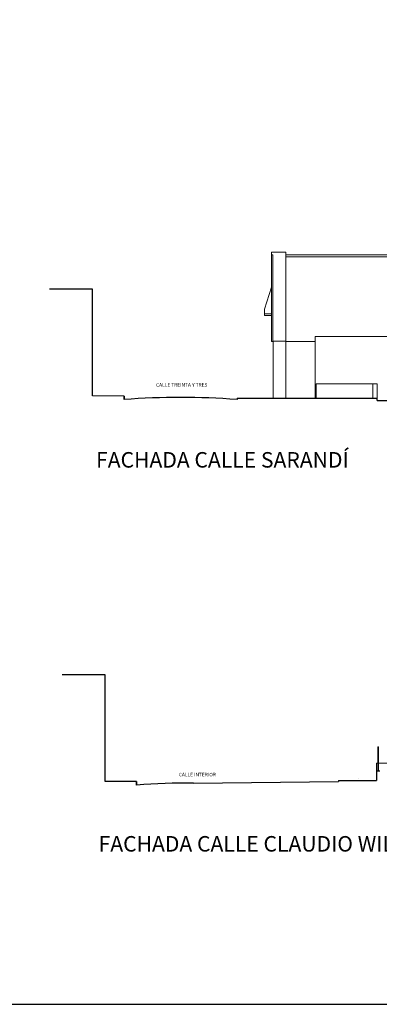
# Model space of a CAD drawing. Header units: metres. Extents: x -18231 to -17951, y 15132 to 15402.
# Tile 125 of 144: x -18040 to -18020, y 15289 to 15344. Entities that reach past the tile are written whole.
import ezdxf

# ---------------------------------------------------------------- set-up
doc = ezdxf.new("R2010")
doc.units = ezdxf.units.M
doc.layers.get('0').update_dxf_attribs({"color": 1})
for name, color, linetype, lineweight in [('A-FLOR', 192, 'Continuous', 25), ('A-FLOR-HRAL', 11, 'Continuous', 18), ('A-WALL', 113, 'Continuous', 9), ('I-FURN', 30, 'Continuous', 18), ('S-COLS', 52, 'Continuous', 18)]:
    doc.layers.add(name, color=color, linetype=linetype, lineweight=lineweight)
doc.layers.add('CORTADO', color=192, linetype='Continuous')
doc.layers.add('TEXTOS', color=1, linetype='Continuous')
doc.styles.add('Romans', font='arial.ttf', dxfattribs={"height": 0.2})

# ---------------------------------------------------------------- blocks, each defined once
blk = doc.blocks.new('Pilar rectangular hormigón - 600 x 700 mm 5-427929-Oeste')
at = {"layer": 'S-COLS'}
for p, q in [((-15456, 3130), (-14756, 3130)), ((-15456, 3130), (-15456, 0)), ((-14756, 3130), (-14756, 0))]:
    blk.add_line(p, q, dxfattribs=at)
blk = doc.blocks.new('Aberturas7 - Aberturas-492296-Oeste')
at = {"layer": 'I-FURN'}
for p, q in [((-15556, 6111), (-15936, 4890)), ((-15936, 4890), (-15936, 4640)), ((-15936, 4640), (-15556, 4640)), ((-15936, 4640), (-15556, 4640)), ((-15936, 4540), (-15936, 4640)), ((-15556, 4540), (-15936, 4540))]:
    blk.add_line(p, q, dxfattribs=at)
blk = doc.blocks.new('Barandilla - 30 mm-633646-Este')
at = {"layer": 'A-FLOR-HRAL'}
for p, q in [((-13879, 1168), (-13879, 1168)), ((-13879, 1167), (-13879, 1168)), ((-13850, 1168), (-13849, 1168)), ((-13849, 1168), (-13850, 1167))]:
    blk.add_line(p, q, dxfattribs=at)
blk = doc.blocks.new('Barandilla - 30 mm-V2-Este')
at = {"layer": 'A-FLOR-HRAL'}
for p, q in [((-13879, 794), (-13879, 794)), ((-13879, 793), (-13879, 794)), ((-13879, 753), (-13879, -126)), ((-13850, 794), (-13849, 794)), ((-13849, 794), (-13850, 793)), ((-13849, -126), (-13849, 753))]:
    blk.add_line(p, q, dxfattribs=at)
at = {"layer": 'A-FLOR-HRAL', "flags": 128}
blk.add_lwpolyline([(-13879, -126), (-13879, -127), (-13877, -127), (-13875, -127), (-13873, -127), (-13869, -127), (-13866, -127), (-13862, -127), (-13859, -127), (-13856, -127), (-13853, -127), (-13851, -127), (-13850, -127), (-13849, -126)], dxfattribs=at)
blk = doc.blocks.new('Barandilla - Barandilla-628870-Este')
at = {"layer": 'A-FLOR-HRAL'}
for p, q in [((-13874, 589), (-13874, 573)), ((-13854, 573), (-13854, 589)), ((-13874, 389), (-13874, 373)), ((-13874, 189), (-13874, 173)), ((-13854, 373), (-13854, 389)), ((-13854, 173), (-13854, 189))]:
    blk.add_line(p, q, dxfattribs=at)
at = {"layer": 'A-FLOR-HRAL', "flags": 128}
for points in [[(-13854, 573), (-13855, 575), (-13856, 578), (-13857, 580), (-13859, 581), (-13862, 582), (-13864, 583), (-13867, 582), (-13869, 581), (-13871, 580), (-13873, 578), (-13874, 575), (-13874, 573)], [(-13874, 573), (-13874, 570), (-13873, 568), (-13871, 565), (-13869, 564), (-13867, 563), (-13864, 563), (-13862, 563), (-13859, 564), (-13857, 565), (-13856, 568), (-13855, 570), (-13854, 573)], [(-13854, 373), (-13855, 375), (-13856, 378), (-13857, 380), (-13859, 381), (-13862, 382), (-13864, 383), (-13867, 382), (-13869, 381), (-13871, 380), (-13873, 378), (-13874, 375), (-13874, 373)], [(-13874, 373), (-13874, 370), (-13873, 368), (-13871, 365), (-13869, 364), (-13867, 363), (-13864, 363), (-13862, 363), (-13859, 364), (-13857, 365), (-13856, 368), (-13855, 370), (-13854, 373)], [(-13854, 173), (-13855, 175), (-13856, 178), (-13857, 180), (-13859, 181), (-13862, 182), (-13864, 183), (-13867, 182), (-13869, 181), (-13871, 180), (-13873, 178), (-13874, 175), (-13874, 173)], [(-13874, 173), (-13874, 170), (-13873, 168), (-13871, 165), (-13869, 164), (-13867, 163), (-13864, 163), (-13862, 163), (-13859, 164), (-13857, 165), (-13856, 168), (-13855, 170), (-13854, 173)]]:
    blk.add_lwpolyline(points, dxfattribs=at)
for name, p in [('Barandilla - 30 mm-633646-Este', (0, 74)), ('Barandilla - 30 mm-633646-Este', (0, 0)), ('Barandilla - 30 mm-633646-Este', (0, -75)), ('Barandilla - 30 mm-633646-Este', (0, -150)), ('Barandilla - 30 mm-633646-Este', (0, -225)), ('Barandilla - 30 mm-633646-Este', (0, -300)), ('Barandilla - 30 mm-V2-Este', (0, 0))]:
    blk.add_blockref(name, p)
blk = doc.blocks.new('Tipo de barandal superior - Barandal superior_interno_-629040-Este')
at = {"layer": 'A-FLOR-HRAL'}
for p, q in [((-13889, 1223), (-13889, 773)), ((-13839, 773), (-13839, 1223))]:
    blk.add_line(p, q, dxfattribs=at)
at = {"layer": 'A-FLOR-HRAL', "flags": 128}
for points in [[(-13889, 1223), (-13888, 1229), (-13886, 1235), (-13882, 1240), (-13877, 1244), (-13871, 1247), (-13864, 1248), (-13858, 1247), (-13852, 1244), (-13846, 1240), (-13843, 1235), (-13840, 1229), (-13839, 1223)], [(-13839, 773), (-13840, 779), (-13843, 785), (-13846, 790), (-13852, 794), (-13858, 797), (-13864, 798), (-13871, 797), (-13877, 794), (-13882, 790), (-13886, 785), (-13888, 779), (-13889, 773)], [(-13889, 773), (-13888, 766), (-13886, 760), (-13882, 755), (-13877, 751), (-13871, 748), (-13864, 748), (-13858, 748), (-13852, 751), (-13846, 755), (-13843, 760), (-13840, 766), (-13839, 773)]]:
    blk.add_lwpolyline(points, dxfattribs=at)

msp = doc.modelspace()

# ---------------------------------------------------------------- linework, layer by layer
msp.add_lwpolyline([(-17950.733, 15345.555), (-18070.692, 15345.555), (-18070.692, 15288.982), (-17950.733, 15288.982)], close=True)
at = {"layer": 'A-FLOR'}
msp.add_line((-18021.223, 15301.701), (-18021.223, 15301.691), dxfattribs=at)
at = {"layer": 'A-FLOR-HRAL'}
msp.add_lwpolyline([(-18025.313, 15326.315), (-18025.313, 15326.315), (-18025.313, 15331.342), (-18026.132, 15331.342), (-18026.132, 15331.192)], dxfattribs=at)
at = {"layer": 'A-WALL'}
for p, q in [((-18019.442, 15331.192), (-18025.313, 15331.192)), ((-18000.155, 15331.07), (-18025.313, 15331.07)), ((-18025.313, 15326.305), (-18023.673, 15326.305)), ((-18023.673, 15326.592), (-18023.673, 15323.108)), ((-18016.957, 15326.592), (-18023.673, 15326.592)), ((-18023.612, 15323.108), (-18023.612, 15323.928)), ((-18020.179, 15323.928), (-18023.612, 15323.928)), ((-18020.417, 15323.108), (-18020.417, 15323.928)), ((-18020.179, 15323.928), (-18020.179, 15322.985)), ((-18020.131, 15302.562), (-18020.215, 15302.562)), ((-18020.215, 15302.113), (-18020.215, 15302.562)), ((-18017.936, 15302.562), (-18020.101, 15302.562))]:
    msp.add_line(p, q, dxfattribs=at)
at = {"layer": 'CORTADO'}
for p, q in [((-18036.209, 15329.243), (-18038.626, 15329.243)), ((-18036.209, 15323.243), (-18036.209, 15329.243)), ((-18034.426, 15323.232), (-18036.209, 15323.243)), ((-18034.426, 15323.232), (-18034.426, 15323.032)), ((-18034.426, 15323.032), (-18034.426, 15323.232)), ((-18028.069, 15323.108), (-18020.179, 15323.108)), ((-18028.069, 15323.108), (-18028.069, 15323.035)), ((-18020.179, 15322.985), (-18020.179, 15323.108)), ((-18020.179, 15322.985), (-18016.957, 15322.985)), ((-18035.506, 15307.534), (-18037.923, 15307.534)), ((-18035.506, 15301.534), (-18035.506, 15307.534)), ((-18020.016, 15302.113), (-18020.215, 15302.113)), ((-18020.215, 15302.113), (-18020.215, 15301.592)), ((-18033.723, 15301.522), (-18035.506, 15301.534)), ((-18033.723, 15301.522), (-18033.723, 15301.322)), ((-18033.723, 15301.322), (-18033.723, 15301.522)), ((-18030.524, 15301.443), (-18022.361, 15301.522)), ((-18022.361, 15301.592), (-18020.215, 15301.592)), ((-18022.361, 15301.592), (-18022.361, 15301.522))]:
    msp.add_line(p, q, dxfattribs=at)
for centre, start in [((-18031.227, 15280.626), 85.7416), ((-18030.524, 15258.916), 90)]:
    msp.add_arc(centre, 42.527, start, 94.314, dxfattribs=at)
at = {"layer": 'I-FURN'}
for p, q in [((-18026.132, 15326.305), (-18026.132, 15331.192)), ((-18026.132, 15331.192), (-18026.061, 15331.192)), ((-18026.061, 15331.192), (-18026.061, 15326.305)), ((-18026.132, 15326.305), (-18026.061, 15326.305)), ((-18026.061, 15326.305), (-18026.03, 15326.305))]:
    msp.add_line(p, q, dxfattribs=at)

# ---------------------------------------------------------------- block references
at = {"layer": 'A-FLOR-HRAL', "xscale": 0.0009973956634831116, "yscale": 0.0009973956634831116, "zscale": 0.0009973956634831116}
for name in ['Tipo de barandal superior - Barandal superior_interno_-629040-Este', 'Barandilla - Barandilla-628870-Este']:
    msp.add_blockref(name, (-18006.288, 15302.24), dxfattribs=at)
at = {"layer": 'I-FURN', "xscale": 0.001024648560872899, "yscale": 0.001024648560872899, "zscale": 0.001024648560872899}
msp.add_blockref('Aberturas7 - Aberturas-492296-Oeste', (-18010.193, 15323.108), dxfattribs=at)
at = {"layer": 'S-COLS', "xscale": 0.001024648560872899, "yscale": 0.001024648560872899, "zscale": 0.001024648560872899}
msp.add_blockref('Pilar rectangular hormigón - 600 x 700 mm 5-427929-Oeste', (-18010.193, 15323.108), dxfattribs=at)

# ---------------------------------------------------------------- texts
at = {"layer": 'TEXTOS', "style": 'Romans'}
for s, width, gutter_width, insert, char_height, attachment_point in [('CALLE TREINTA Y TRES', 5.30139, 0.5, (-18029.74, 15323.96), 0.2, 3), ('FACHADA CALLE SARANDÍ', 23.28603, 0.5, (-18036.011, 15320.076), 0.87296, 1), ('CALLE INTERIOR', 5.30139, 0.5, (-18031.346, 15302.017), 0.2, 1), ('FACHADA CALLE CLAUDIO WILLIMAN', 25.20949, 0.568, (-18035.866, 15298.455), 0.87296, 1)]:
    msp.add_mtext_dynamic_manual_height_columns(s, width=width, gutter_width=gutter_width, heights=[0], dxfattribs=dict(at, insert=insert, char_height=char_height, attachment_point=attachment_point))

doc.saveas('drawing.dxf')
